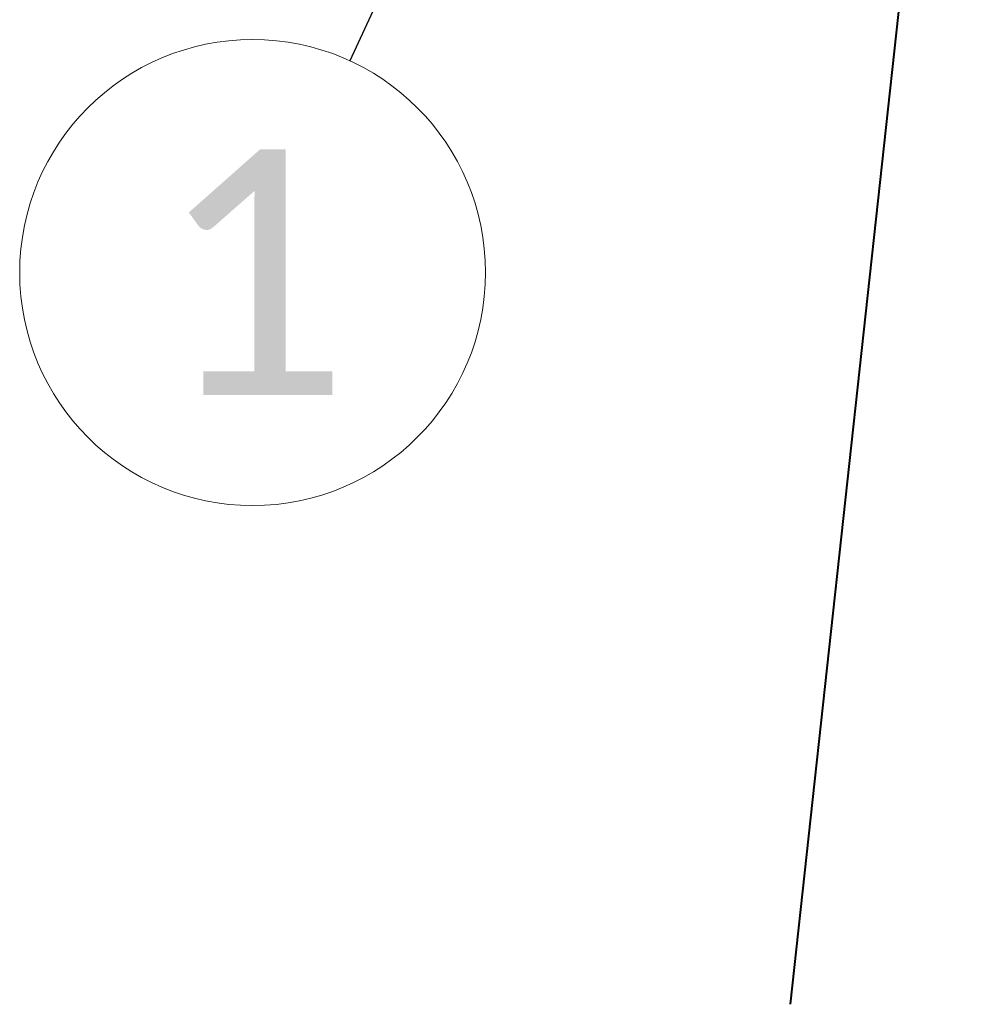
# Model space of a CAD drawing. Header units: metres. Extents: x -113 to 705, y -50 to 519.
# Tile 170 of 208: x 108.92 to 114.71, y 295.77 to 301.79. Entities that reach past the tile are written whole.
import ezdxf
from ezdxf import colors
from ezdxf.entities.mleader import LeaderData, LeaderLine
from ezdxf.enums import TextEntityAlignment as Align
from ezdxf.math import Vec2, Vec3

# ---------------------------------------------------------------- set-up
doc = ezdxf.new("R2010")
doc.units = ezdxf.units.M
doc.header["$MEASUREMENT"] = 0
for name, color, linetype, lineweight in [('B_ANNO_DIM', 7, 'Continuous', 18), ('B_ANNO_SYMB', 7, 'Continuous', 18), ('B_ANNO_TEXT', 7, 'Continuous', 18), ('B_DETAIL_OBJ', 7, 'Continuous', 40)]:
    doc.layers.add(name, color=color, linetype=linetype, lineweight=lineweight)
doc.styles.add('Annotative', font='calibri.ttf', dxfattribs={"height": 0.0625})
doc.styles.get("Standard").update_dxf_attribs({"font": 'calibri.ttf'})

# ---------------------------------------------------------------- blocks, each defined once
blk = doc.blocks.new('_Open30')
at = {"color": 0, "linetype": 'ByBlock', "lineweight": -2}
for p, q in [((-1, 0.2679), (0, 0)), ((0, 0), (-1, -0.2679)), ((0, 0), (-1, 0))]:
    blk.add_line(p, q, dxfattribs=at)
blk = doc.blocks.new('*U1841')
at = {"layer": 'B_ANNO_SYMB'}
blk.add_circle((223.1703, 33.406), 1.4255, dxfattribs=at)
at = {"layer": 'B_DETAIL_OBJ'}
blk.add_line((227.5382, 38.7952), (226.4597, 28.9295), dxfattribs=at)
at = {"style": 'Annotative'}
blk.add_attdef('DIM4', text='', height=1.5, dxfattribs=at).set_placement((73.9918, 167.7838), align=Align.MIDDLE_CENTER)
at = {"layer": 'B_ANNO_TEXT', "insert": (223.1703, 33.406), "char_height": 1.5, "width": 3.563823, "attachment_point": 5, "style": 'Annotative'}
blk.add_mtext('1', dxfattribs=at)
at = {"layer": 'B_ANNO_DIM'}
ml = blk.add_multileader_mtext('Standard', dxfattribs=at)
ml.set_content('', color=256)
ml.set_leader_properties()
ml.set_arrow_properties(name='OPEN30')
ml.build(insert=Vec2(0, 0))
ml.multileader.update_dxf_attribs({"text_right_attachment_type": 3, "dogleg_length": 0.0625, "arrow_head_size": 1.5, "scale": 24})
ctx = ml.context
ctx.base_point, ctx.scale, ctx.char_height, ctx.arrow_head_size, ctx.landing_gap_size, ctx.plane_origin, ctx.plane_x_axis, ctx.plane_y_axis = Vec3(223.1392, 33.3384), 24, 1.5, 1.5, 0.75, Vec3(225.8449, 39.2241), Vec3(0.417677, 0.908595), Vec3(-0.908595, 0.417677)
ctx.right_attachment = 3
notes = []
notes.append((ctx, [(0, (1, 1, 0), (224.3922, 36.0642), (-0.417677, -0.908595), 1.5, [(0, [(225.6477, 38.7952), (224.3922, 36.0642), (224.3922, 36.0642)], 0, [])])]))
ctx.mtext.insert, ctx.mtext.text_direction, ctx.mtext.rotation, ctx.mtext.flow_direction = Vec3(224.1339, 33.7066), Vec3(-0.417677, -0.908595), 4.281501, 5
for ctx, leaders in notes:
    for number, flags, end, landing, length, lines in leaders:
        leader = LeaderData()
        leader.index, (leader.has_last_leader_line, leader.has_dogleg_vector, leader.attachment_direction) = number, flags
        leader.last_leader_point, leader.dogleg_vector, leader.dogleg_length = Vec3(end), Vec3(landing), length
        for number, points, colour, breaks in lines:
            line = LeaderLine()
            line.index, line.vertices, line.color, line.breaks = number, Vec3.list(points), colors.encode_raw_color(colour), breaks
            leader.lines.append(line)
        ctx.leaders.append(leader)

msp = doc.modelspace()

# ---------------------------------------------------------------- block references
msp.add_blockref('*U1841', (-112.8286, 266.8387))

doc.saveas('drawing.dxf')
